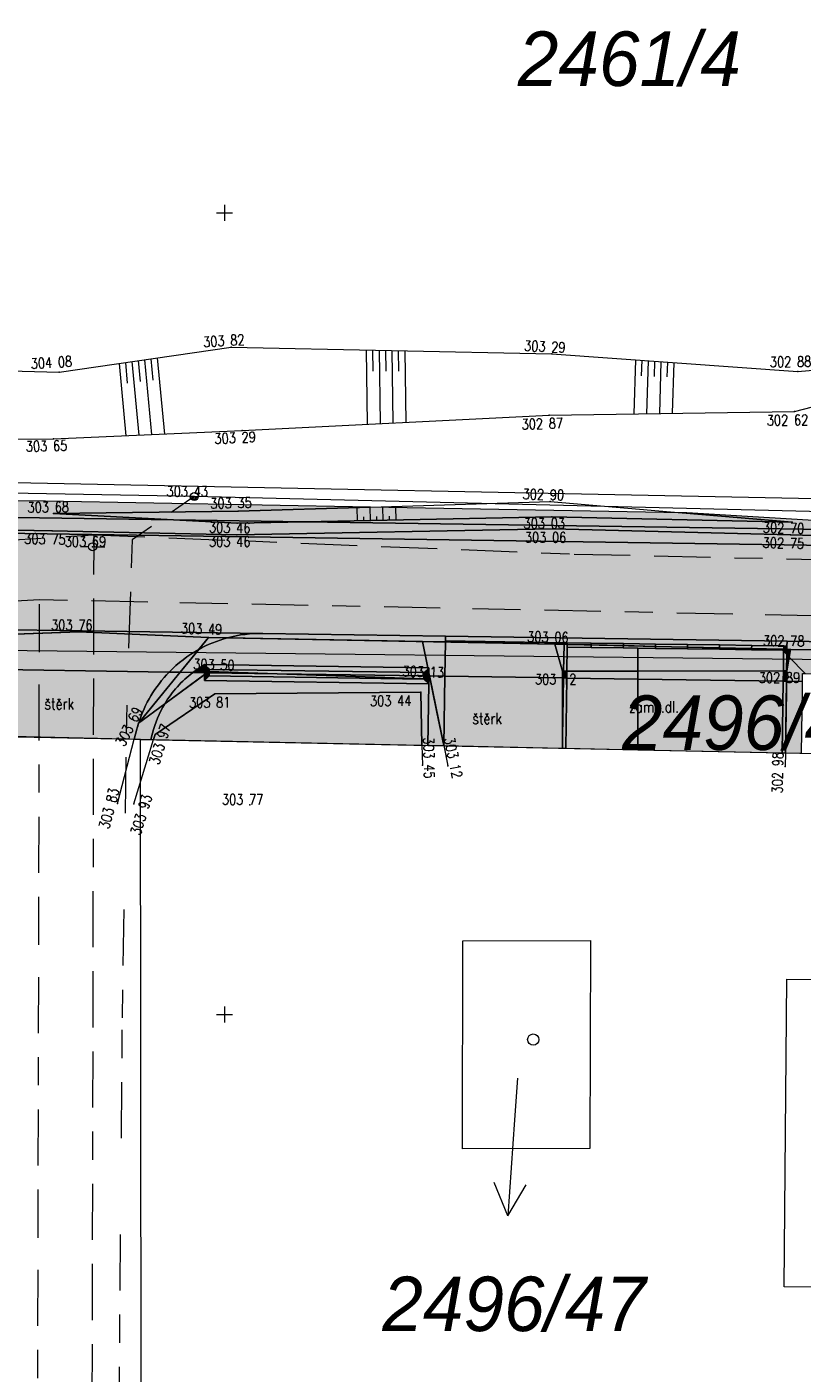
# Model space of a CAD drawing. Header units: metres. Extents: x -457078 to -456448, y -1111280 to -1111132.
# Tile 14 of 35: x -456881 to -456857, y -1111236 to -1111194. Entities that reach past the tile are written whole.
import ezdxf
from ezdxf.enums import TextEntityAlignment as Align

# ---------------------------------------------------------------- set-up
doc = ezdxf.new("R2010")
doc.units = ezdxf.units.M
doc.header["$MEASUREMENT"] = 0
for name, pattern in [('6.1622', [40, 3.5, -3, 7, -3, 3.5, 3.5, -3, 7, -3, 3.5]), ('6.2322', [40, 3.5, -3, 7, -4, 6, -3, 7, -3, 3.5]), ('6.6022', [39, 3.5, -3, 7, -6, -6, 7, -3, 3.5])]:
    doc.linetypes.add(name, pattern=pattern)
doc.layers.get('0').update_dxf_attribs({"lineweight": 13})
for name, color, linetype, lineweight in [('GEOD - VYSKY', 34, 'Continuous', 0), ('Hranice parcel', 9, 'Continuous', 13), ('IS_CEZ_NN_NADZ', 1, 'Continuous', 0), ('IS_CEZ_NN_PODZ', 1, '6.6022', 0), ('IS_SMVAK_KANAL_SPL_TRASA', 32, '6.2322', 0), ('IS_SMVAK_VODA_TRASA', 5, '6.1622', 0), ('KOMUNIKACE', 7, 'Continuous', 13), ('KOMUNIKACE_CHODNIK', 7, 'Continuous', 13), ('Parcelní čísla', 9, 'Continuous', 13), ('Pop  PČ popisy', 9, 'Continuous', 13), ('PRIP_ODHUMUSOVANI', 31, 'Continuous', 0), ('PRIP_ODSTR_DLAZBA', 51, 'Continuous', 0), ('PRIP_ODSTR_STERK_KOM', 9, 'Continuous', 0), ('PRIP_ODSTR_STERK_SJEZDY', 191, 'Continuous', 0), ('SIT', 5, 'Continuous', 13), ('SITE_ELEKTRIKA', 7, 'Continuous', 13), ('SITE_VODOVOD', 7, 'Continuous', 13), ('SKRYTE_BODY', 7, 'Continuous', 0), ('SRAFY', 7, 'Continuous', 0), ('TEREN', 7, 'Continuous', 13), ('VYPNOUT HRANY', 7, 'Continuous', 13), ('VYPNOUT POPISY', 7, 'Continuous', 13), ('VYPNOUT SRAFY', 7, 'Continuous', 0), ('Značky budov', 9, 'Continuous', 13)]:
    doc.layers.add(name, color=color, linetype=linetype, lineweight=lineweight)
doc.styles.add('ROMANS', font='romans.shx')
doc.styles.add('Style-cs_Italics', font='cs_Italics.shx')

# ---------------------------------------------------------------- blocks, each defined once
blk = doc.blocks.new('4.02')
at = {"layer": 'Značky budov', "ltscale": 0.25}
blk.add_circle((-0.0007, 0.0001), 0.0175, dxfattribs=at)
blk = doc.blocks.new('1029_1')
at = {"layer": 'Pop  PČ popisy', "ltscale": 0.25}
for p, q in [((0, 0), (-0.0209, -0.2994)), ((-0.0209, -0.2994), (-0.0639, -0.196)), ((-0.0209, -0.2994), (0.036, -0.203))]:
    blk.add_line(p, q, dxfattribs=at)
blk = doc.blocks.new('SIT')
at = {"color": 0, "linetype": 'ByBlock', "lineweight": -2}
for p, q in [((-1, 0), (1, 0)), ((0, 1), (0, -1))]:
    blk.add_line(p, q, dxfattribs=at)
blk = doc.blocks.new('SOUP_V')
at = {"color": 0, "linetype": 'ByBlock', "lineweight": -2}
for p, q in [((-0.5, 0), (-1.5, 0)), ((0.5, 0), (1.5, 0))]:
    blk.add_line(p, q, dxfattribs=at)
blk.add_circle((0, 0), 0.5, dxfattribs=at)
blk.add_point((0, 0), dxfattribs=at)
blk = doc.blocks.new('SLOUPB')
at = {"color": 0, "linetype": 'ByBlock', "lineweight": -2}
blk.add_line((-0.5, 0), (0.5, 0), dxfattribs=at)
blk.add_circle((0, 0), 0.5, dxfattribs=at)
for radius in [0.35, 0.2]:
    blk.add_arc((0, 0), radius, 180, 0, dxfattribs=at)

msp = doc.modelspace()

# ---------------------------------------------------------------- hatches: boundary and pattern name
at = {"layer": 'PRIP_ODHUMUSOVANI', "ltscale": 0.25}
for points in [[(-456842.887, -1111210.546, 0.000518), (-456840.82, -1111210.558, 0.039254), (-456839.882, -1111210.489), (-456839.304, -1111209.854, -0.069753), (-456840.817, -1111210.058, -0.002447), (-456850.586, -1111209.961), (-456850.618, -1111209.96), (-456872.492, -1111209.635), (-456874.607, -1111209.676), (-456876.595, -1111209.574), (-456910.738, -1111209.065), (-456915.857, -1111209.032), (-456918.879, -1111208.944), (-456934.714, -1111208.708), (-456929.225, -1111208.942), (-456915.864, -1111209.323), (-456908.116, -1111209.396), (-456897.764, -1111209.691), (-456890.396, -1111209.727), (-456880.375, -1111209.915), (-456874.619, -1111210.041), (-456864.773, -1111209.859), (-456857.351, -1111210.043), (-456848.836, -1111210.281)], [(-456850.618, -1111209.96), (-456872.492, -1111209.635), (-456864.796, -1111209.484), (-456857.3, -1111209.647), (-456860.733, -1111209.355), (-456860.59, -1111209.358)], [(-456874.607, -1111209.676), (-456876.595, -1111209.574), (-456872.492, -1111209.635)], [(-456874.91, -1111213.254, 0.060538), (-456875.804, -1111213.617), (-456876.385, -1111214.327), (-456875.988, -1111214.333, -0.031472), (-456875.622, -1111214.089), (-456868.663, -1111214.192), (-456868.833, -1111213.37)], [(-456850.653, -1111214.46, 0.00385), (-456835.215, -1111214.571), (-456839.854, -1111214.445), (-456849.241, -1111213.687), (-456857.352, -1111213.616), (-456857.395, -1111213.854), (-456856.897, -1111214.367)], [(-456875.622, -1111214.089, 0.031472), (-456875.988, -1111214.333), (-456875.625, -1111214.338)], [(-456875.545, -1111214.34), (-456875.625, -1111214.338), (-456875.622, -1111214.089), (-456875.474, -1111214.241), (-456875.475, -1111214.301), (-456875.491, -1111214.3)], [(-456868.781, -1111214.34), (-456875.474, -1111214.241), (-456875.622, -1111214.089), (-456868.663, -1111214.192), (-456868.657, -1111214.221)], [(-456876.863, -1111215.311, 0.07155), (-456877.25, -1111216.23), (-456877.301, -1111216.427), (-456877.213, -1111216.428), (-456877.163, -1111216.264), (-456875.303, -1111214.997), (-456868.884, -1111214.947), (-456868.847, -1111216.602), (-456868.664, -1111216.606), (-456868.636, -1111214.693), (-456875.629, -1111214.588), (-456875.626, -1111214.4)], [(-456875.988, -1111214.333, 0.094615), (-456876.863, -1111215.311), (-456875.626, -1111214.4), (-456875.625, -1111214.338)], [(-456875.629, -1111214.588), (-456875.626, -1111214.4), (-456875.545, -1111214.34), (-456875.475, -1111214.341), (-456875.477, -1111214.441)], [(-456868.636, -1111214.693), (-456875.629, -1111214.588), (-456875.477, -1111214.441), (-456868.784, -1111214.54)], [(-456875.626, -1111214.4), (-456875.625, -1111214.338), (-456875.545, -1111214.34)], [(-456875.475, -1111214.341), (-456875.545, -1111214.34), (-456875.491, -1111214.3), (-456875.475, -1111214.301)], [(-456868.784, -1111214.54), (-456875.477, -1111214.441), (-456875.475, -1111214.341), (-456873.364, -1111214.372), (-456868.783, -1111214.528)], [(-456868.782, -1111214.44), (-456873.364, -1111214.372), (-456875.475, -1111214.301), (-456875.474, -1111214.241), (-456868.781, -1111214.34)], [(-456873.364, -1111214.372), (-456875.475, -1111214.341), (-456875.475, -1111214.301)], [(-456868.783, -1111214.528), (-456873.364, -1111214.372), (-456868.782, -1111214.44)], [(-456868.636, -1111214.693), (-456868.784, -1111214.54), (-456868.783, -1111214.528), (-456868.634, -1111214.533)], [(-456868.634, -1111214.533), (-456868.783, -1111214.528), (-456868.782, -1111214.44), (-456868.632, -1111214.443)], [(-456868.632, -1111214.443), (-456868.782, -1111214.44), (-456868.781, -1111214.34), (-456868.657, -1111214.221), (-456868.631, -1111214.35)], [(-456868.164, -1111216.616), (-456868.664, -1111216.606), (-456868.636, -1111214.693), (-456868.634, -1111214.533), (-456868.593, -1111214.534), (-456868.379, -1111215.575)], [(-456868.593, -1111214.534), (-456868.634, -1111214.533), (-456868.632, -1111214.443), (-456868.612, -1111214.443)], [(-456868.612, -1111214.443), (-456868.632, -1111214.443), (-456868.631, -1111214.35)], [(-456868.847, -1111216.602), (-456877.213, -1111216.428), (-456877.163, -1111216.264), (-456875.303, -1111214.997), (-456868.884, -1111214.947)], [(-456857.016, -1111216.847), (-456857.516, -1111216.837), (-456857.478, -1111214.609), (-456856.983, -1111214.616), (-456856.986, -1111214.866)], [(-456877.679, -1111215.912, 0.012426), (-456877.734, -1111216.103), (-456877.734, -1111216.103, -0.000001), (-456877.734, -1111216.103), (-456877.734, -1111216.103), (-456877.815, -1111216.416), (-456877.62, -1111216.42), (-456877.301, -1111216.427), (-456877.25, -1111216.23, -0.07155), (-456876.863, -1111215.311)]]:
    msp.add_hatch(color=256, dxfattribs=at).paths.add_polyline_path(points)
at = {"layer": 'PRIP_ODHUMUSOVANI', "ltscale": 0.25, "extrusion": (0, 0, -1)}
for points in [[(456876.595, -1111209.574), (456880.329, -1111209.381), (456874.574, -1111209.307), (456870.446, -1111209.179), (456880.586, -1111208.995), (456887.587, -1111208.973), (456892.604, -1111208.83), (456897.838, -1111209.237), (456908.149, -1111209.082), (456910.738, -1111209.065)], [(456857.3, -1111209.647), (456860.733, -1111209.355), (456870.446, -1111209.179), (456874.574, -1111209.307), (456880.329, -1111209.381), (456876.595, -1111209.574), (456872.492, -1111209.635), (456864.796, -1111209.484)], [(456875.804, -1111213.617, 0.060538), (456874.91, -1111213.254), (456875.498, -1111213.243)], [(456856.983, -1111214.616), (456856.979, -1111214.366), (456856.897, -1111214.367), (456857.395, -1111213.854), (456857.473, -1111214.284), (456857.478, -1111214.609)], [(456876.863, -1111215.311, 0.094615), (456875.988, -1111214.333), (456876.385, -1111214.327), (456877.677, -1111215.907, -0.000328), (456877.679, -1111215.912)]]:
    msp.add_hatch(color=256, dxfattribs=at).paths.add_polyline_path(points)
at = {"layer": 'PRIP_ODSTR_DLAZBA', "ltscale": 0.25}
for points in [[(-456864.365, -1111216.695), (-456864.465, -1111216.693), (-456864.459, -1111216.34), (-456864.432, -1111214.505), (-456864.332, -1111214.507)], [(-456864.432, -1111214.505), (-456864.462, -1111214.505), (-456864.462, -1111214.293), (-456864.429, -1111214.293)], [(-456864.459, -1111216.34), (-456864.462, -1111214.505), (-456864.432, -1111214.505)], [(-456864.332, -1111214.507), (-456864.432, -1111214.505), (-456864.429, -1111214.293), (-456864.329, -1111214.293)], [(-456862.112, -1111216.741), (-456864.365, -1111216.695), (-456864.332, -1111214.507), (-456862.112, -1111214.54)], [(-456862.112, -1111214.54), (-456864.332, -1111214.507), (-456864.329, -1111214.293), (-456862.112, -1111214.29)], [(-456857.583, -1111214.607), (-456862.112, -1111214.54), (-456862.112, -1111214.29), (-456857.578, -1111214.284)], [(-456857.616, -1111216.835), (-456862.112, -1111216.741), (-456862.112, -1111214.54), (-456857.583, -1111214.607)], [(-456857.483, -1111214.609), (-456857.583, -1111214.607), (-456857.578, -1111214.284), (-456857.478, -1111214.284)], [(-456857.478, -1111214.609), (-456857.483, -1111214.609), (-456857.478, -1111214.284), (-456857.473, -1111214.284)], [(-456857.516, -1111216.837), (-456857.616, -1111216.835), (-456857.583, -1111214.607), (-456857.483, -1111214.609)], [(-456857.516, -1111216.837), (-456857.483, -1111214.609), (-456857.478, -1111214.609)]]:
    msp.add_hatch(color=256, dxfattribs=at).paths.add_polyline_path(points)
at = {"layer": 'PRIP_ODSTR_STERK_KOM', "ltscale": 0.25, "extrusion": (0, 0, -1)}
for points in [[(456842.887, -1111210.546, 0.00193), (456850.594, -1111210.461), (456935.562, -1111209.196, 0.000003), (456935.562, -1111209.196), (456947.237, -1111209.022, 0.000003), (456947.237, -1111209.022), (456954.943, -1111208.907), (456961.534, -1111208.809), (456962.704, -1111208.858), (456965.866, -1111208.745), (456966.574, -1111208.734), (456968.153, -1111208.71), (456971.207, -1111208.705), (456975.531, -1111208.622), (456979.581, -1111208.589), (456984.267, -1111208.547), (456989.939, -1111208.741), (456994.797, -1111208.74), (456994.986, -1111211.311), (456985.422, -1111211.454), (456979.561, -1111211.541), (456971.759, -1111211.657), (456961.359, -1111211.812), (456953.33, -1111211.931), (456946.166, -1111212.038), (456943.48, -1111212.078), (456941.72, -1111212.039), (456937.685, -1111212.161), (456929.461, -1111211.995), (456922.528, -1111212.241), (456915.842, -1111212.268), (456908.177, -1111212.481), (456897.701, -1111212.697), (456896.336, -1111212.78), (456889.695, -1111212.879), (456885.163, -1111212.946), (456885.085, -1111212.948), (456873.804, -1111213.115, 0.000002), (456873.804, -1111213.115), (456868.114, -1111213.2), (456857.464, -1111213.359), (456850.638, -1111213.46, -0.006468), (456824.73, -1111213.511), (456823.212, -1111213.494), (456825.032, -1111212.424), (456828.356, -1111210.477), (456830.619, -1111208.714), (456832.607, -1111206.389), (456834.673, -1111202.845), (456834.928, -1111203.276), (456834.913, -1111203.348, 0.422533), (456839.746, -1111210.467), (456840.048, -1111210.672)], [(456935.554, -1111208.696, 0.041758), (456935.969, -1111208.655), (456937.315, -1111208.597, -0.158247), (456935.562, -1111209.196), (456935.562, -1111209.196), (456935.562, -1111209.196), (456850.594, -1111210.461, -0.00193), (456842.887, -1111210.546), (456848.836, -1111210.281), (456857.351, -1111210.043), (456864.773, -1111209.859), (456874.619, -1111210.041), (456880.375, -1111209.915), (456890.396, -1111209.727), (456897.764, -1111209.691), (456908.116, -1111209.396), (456915.864, -1111209.323), (456929.225, -1111208.942), (456934.714, -1111208.708)], [(456874.91, -1111213.254, 0.069972), (456873.804, -1111213.115), (456885.085, -1111212.948, 0.131278), (456884.091, -1111213.229), (456879.543, -1111213.068), (456875.498, -1111213.243)], [(456884.091, -1111213.229, 0.167612), (456883.25, -1111214.225), (456876.727, -1111214.322, 0.072994), (456875.804, -1111213.617), (456875.498, -1111213.243), (456879.543, -1111213.068)], [(456824.73, -1111213.511, 0.006468), (456850.638, -1111213.46), (456857.464, -1111213.359), (456857.466, -1111213.509), (456857.468, -1111213.613), (456857.352, -1111213.616), (456849.241, -1111213.687), (456839.854, -1111214.445), (456835.215, -1111214.571, -0.000898), (456831.614, -1111214.563), (456822.557, -1111213.879), (456823.212, -1111213.494)], [(456877.677, -1111215.907, 0.117086), (456876.727, -1111214.322), (456883.25, -1111214.225, 0.076004), (456883.119, -1111214.815), (456883.047, -1111215.902), (456883.02, -1111216.305), (456877.815, -1111216.416), (456877.734, -1111216.103, 0.000001), (456877.734, -1111216.103), (456877.685, -1111215.917)]]:
    msp.add_hatch(color=256, dxfattribs=at).paths.add_polyline_path(points)
at = {"layer": 'PRIP_ODSTR_STERK_KOM', "ltscale": 0.25}
for points in [[(-456873.804, -1111213.115, 0.069972), (-456874.91, -1111213.254), (-456868.116, -1111213.383), (-456868.116, -1111213.35), (-456868.114, -1111213.2), (-456873.804, -1111213.115), (-456873.804, -1111213.115)], [(-456857.466, -1111213.509), (-456857.566, -1111213.507), (-456858.566, -1111213.492), (-456859.566, -1111213.477), (-456860.566, -1111213.463), (-456861.566, -1111213.448), (-456862.566, -1111213.433), (-456863.566, -1111213.418), (-456864.316, -1111213.407), (-456864.416, -1111213.405), (-456868.116, -1111213.35), (-456868.114, -1111213.2), (-456857.464, -1111213.359)], [(-456875.804, -1111213.617, 0.072994), (-456876.727, -1111214.322), (-456876.385, -1111214.327)], [(-456864.416, -1111213.455), (-456864.705, -1111213.448), (-456868.116, -1111213.383), (-456868.116, -1111213.35), (-456864.416, -1111213.405)], [(-456864.462, -1111214.293), (-456864.705, -1111213.448), (-456864.416, -1111213.455), (-456864.429, -1111214.293)], [(-456864.429, -1111214.293), (-456864.416, -1111213.455), (-456864.316, -1111213.457), (-456864.318, -1111213.542), (-456864.329, -1111214.293)], [(-456864.316, -1111213.457), (-456864.416, -1111213.455), (-456864.416, -1111213.405), (-456864.316, -1111213.407)], [(-456864.329, -1111214.293), (-456864.318, -1111213.542), (-456863.568, -1111213.553), (-456862.568, -1111213.568), (-456862.112, -1111213.575), (-456862.112, -1111214.29)], [(-456863.568, -1111213.553), (-456864.318, -1111213.542), (-456864.316, -1111213.457), (-456863.566, -1111213.474)], [(-456863.566, -1111213.474), (-456864.316, -1111213.457), (-456864.316, -1111213.407), (-456863.566, -1111213.418)], [(-456862.568, -1111213.568), (-456863.568, -1111213.553), (-456863.566, -1111213.474), (-456862.567, -1111213.497)], [(-456862.567, -1111213.497), (-456863.566, -1111213.474), (-456863.566, -1111213.418), (-456862.566, -1111213.433)], [(-456861.568, -1111213.583), (-456862.112, -1111213.575), (-456862.568, -1111213.568), (-456862.567, -1111213.497), (-456861.567, -1111213.52)], [(-456861.567, -1111213.52), (-456862.567, -1111213.497), (-456862.566, -1111213.433), (-456861.566, -1111213.448)], [(-456862.112, -1111214.29), (-456862.112, -1111213.575), (-456861.568, -1111213.583), (-456860.568, -1111213.598), (-456859.568, -1111213.612), (-456858.568, -1111213.627), (-456857.601, -1111213.642), (-456857.569, -1111213.675), (-456857.578, -1111214.284)], [(-456860.568, -1111213.598), (-456861.568, -1111213.583), (-456861.567, -1111213.52), (-456860.567, -1111213.543)], [(-456860.567, -1111213.543), (-456861.567, -1111213.52), (-456861.566, -1111213.448), (-456860.566, -1111213.463)], [(-456859.568, -1111213.612), (-456860.568, -1111213.598), (-456860.567, -1111213.543), (-456859.567, -1111213.565)], [(-456859.567, -1111213.565), (-456860.567, -1111213.543), (-456860.566, -1111213.463), (-456859.566, -1111213.477)], [(-456858.568, -1111213.627), (-456859.568, -1111213.612), (-456859.567, -1111213.565), (-456858.568, -1111213.588)], [(-456858.568, -1111213.588), (-456859.567, -1111213.565), (-456859.566, -1111213.477), (-456858.566, -1111213.492)], [(-456857.568, -1111213.611), (-456857.632, -1111213.61), (-456858.568, -1111213.588), (-456858.566, -1111213.492), (-456857.566, -1111213.507)], [(-456857.601, -1111213.642), (-456858.568, -1111213.627), (-456858.568, -1111213.588), (-456857.632, -1111213.61)], [(-456857.568, -1111213.642), (-456857.601, -1111213.642), (-456857.632, -1111213.61), (-456857.568, -1111213.611)], [(-456857.569, -1111213.675), (-456857.601, -1111213.642), (-456857.568, -1111213.642)], [(-456857.578, -1111214.284), (-456857.569, -1111213.675), (-456857.47, -1111213.776), (-456857.478, -1111214.284)], [(-456857.47, -1111213.776), (-456857.569, -1111213.675), (-456857.568, -1111213.642), (-456857.568, -1111213.611), (-456857.468, -1111213.613)], [(-456857.468, -1111213.613), (-456857.568, -1111213.611), (-456857.566, -1111213.507), (-456857.466, -1111213.509)], [(-456857.395, -1111213.854), (-456857.47, -1111213.776), (-456857.468, -1111213.613), (-456857.352, -1111213.616)], [(-456857.478, -1111214.284), (-456857.47, -1111213.776), (-456857.395, -1111213.854), (-456857.473, -1111214.284)], [(-456876.727, -1111214.322, 0.117086), (-456877.677, -1111215.907), (-456876.385, -1111214.327)]]:
    msp.add_hatch(color=256, dxfattribs=at).paths.add_polyline_path(points)
at = {"layer": 'PRIP_ODSTR_STERK_SJEZDY', "ltscale": 0.25}
for points in [[(-456868.132, -1111214.45), (-456868.612, -1111214.443), (-456868.631, -1111214.35), (-456868.628, -1111214.193), (-456868.663, -1111214.192), (-456868.833, -1111213.37), (-456868.116, -1111213.383)], [(-456864.462, -1111214.505), (-456868.132, -1111214.45), (-456868.116, -1111213.383), (-456864.705, -1111213.448), (-456864.462, -1111214.293)], [(-456868.657, -1111214.221), (-456868.663, -1111214.192), (-456868.628, -1111214.193)], [(-456868.631, -1111214.35), (-456868.657, -1111214.221), (-456868.628, -1111214.193)], [(-456868.164, -1111216.616), (-456868.379, -1111215.575), (-456868.593, -1111214.534), (-456868.612, -1111214.443), (-456868.132, -1111214.45)], [(-456864.465, -1111216.693), (-456868.164, -1111216.616), (-456868.132, -1111214.45), (-456864.462, -1111214.505), (-456864.459, -1111216.34)]]:
    msp.add_hatch(color=256, dxfattribs=at).paths.add_polyline_path(points)

# ---------------------------------------------------------------- linework, layer by layer
at = {"layer": 'Hranice parcel', "ltscale": 0.25}
for p, q in [((-456888.24, -1111208.28), (-456838.24, -1111209.28)), ((-457075.5, -1111211.468), (-456837.84, -1111214.13)), ((-456877.62, -1111216.42), (-456885.12, -1111216.26)), ((-456877.58, -1111252.87), (-456877.62, -1111216.42)), ((-456877.62, -1111216.42), (-456837.58, -1111217.25))]:
    msp.add_line(p, q, dxfattribs=at)
at = {"layer": 'Hranice parcel', "ltscale": 0.25, "flags": 128}
for points in [[(-456867.57, -1111222.7), (-456863.59, -1111222.69), (-456863.61, -1111229.17), (-456867.58, -1111229.19), (-456867.57, -1111222.7)], [(-456857.47, -1111223.9), (-456845.09, -1111223.97), (-456845.18, -1111233.62), (-456857.55, -1111233.49), (-456857.47, -1111223.9)]]:
    msp.add_lwpolyline(points, dxfattribs=at)
at = {"layer": 'IS_CEZ_NN_NADZ', "ltscale": 0.25}
for points in [[(-456875.943, -1111208.85), (-456911.625, -1111208.204)], [(-456840.988, -1111209.702), (-456875.943, -1111208.85)]]:
    msp.add_lwpolyline(points, dxfattribs=at)
at = {"layer": 'IS_CEZ_NN_PODZ', "ltscale": 0.25}
msp.add_lwpolyline([(-456875.943, -1111208.85), (-456877.88, -1111210.2), (-456878.05, -1111215.35), (-456878.2, -1111225.48), (-456878.34, -1111243.24), (-456878.38, -1111253.04)], dxfattribs=at)
at = {"layer": 'IS_SMVAK_KANAL_SPL_TRASA', "ltscale": 0.25}
for p, q in [((-456886.52, -1111212.37), (-456880.77, -1111212.06)), ((-456880.86, -1111254.58), (-456880.77, -1111212.06)), ((-456880.77, -1111212.06), (-456836.82, -1111212.97))]:
    msp.add_line(p, q, dxfattribs=at)
at = {"layer": 'IS_SMVAK_VODA_TRASA', "ltscale": 0.25}
for p, q in [((-456879.08, -1111210.05), (-456879.08, -1111210.4)), ((-456879.08, -1111210.4), (-456879.175, -1111257.972))]:
    msp.add_line(p, q, dxfattribs=at)
for points in [[(-456879.08, -1111210.05), (-456882.868, -1111210.293), (-456894.54, -1111210.08), (-456925.04, -1111209.51), (-456949.83, -1111209.08), (-456950.664, -1111209.056)], [(-456804.61, -1111210.53), (-456810.003, -1111210.81), (-456830.86, -1111211.4), (-456864.25, -1111210.65), (-456879.08, -1111210.05)]]:
    msp.add_lwpolyline(points, dxfattribs=at)
at = {"layer": 'KOMUNIKACE', "ltscale": 0.25}
for p, q in [((-456878.338, -1111218.415), (-456877.815, -1111216.416)), ((-456868.164, -1111216.616), (-456868.034, -1111217.25))]:
    msp.add_line(p, q, dxfattribs=at)
at = {"layer": 'KOMUNIKACE_CHODNIK', "ltscale": 0.25}
msp.add_line((-456857.516, -1111216.837), (-456857.523, -1111217.264), dxfattribs=at)
at = {"layer": 'Pop  PČ popisy', "ltscale": 0.25}
msp.add_line((-456865.87, -1111226.98), (-456865.96, -1111228.28), dxfattribs=at)
at = {"layer": 'PRIP_ODHUMUSOVANI', "ltscale": 0.25, "flags": 128}
for points in [[(-456842.887, -1111210.546, 0.000518), (-456840.82, -1111210.558, 0.039254), (-456839.882, -1111210.489), (-456839.304, -1111209.854, -0.069753), (-456840.817, -1111210.058, -0.002447), (-456850.586, -1111209.961), (-456850.618, -1111209.96), (-456872.492, -1111209.635), (-456874.607, -1111209.676), (-456876.595, -1111209.574), (-456910.738, -1111209.065), (-456915.857, -1111209.032), (-456918.879, -1111208.944), (-456934.714, -1111208.708), (-456929.225, -1111208.942), (-456915.864, -1111209.323), (-456908.116, -1111209.396), (-456897.764, -1111209.691), (-456890.396, -1111209.727), (-456880.375, -1111209.915), (-456874.619, -1111210.041), (-456864.773, -1111209.859), (-456857.351, -1111210.043), (-456848.836, -1111210.281)], [(-456874.91, -1111213.254, 0.060538), (-456875.804, -1111213.617), (-456876.385, -1111214.327), (-456875.988, -1111214.333, -0.031472), (-456875.622, -1111214.089), (-456868.663, -1111214.192), (-456868.833, -1111213.37)], [(-456875.804, -1111213.617, -0.060538), (-456874.91, -1111213.254), (-456875.498, -1111213.243)], [(-456850.653, -1111214.46, 0.00385), (-456835.215, -1111214.571), (-456839.854, -1111214.445), (-456849.241, -1111213.687), (-456857.352, -1111213.616), (-456857.395, -1111213.854), (-456856.897, -1111214.367)], [(-456875.622, -1111214.089, 0.031472), (-456875.988, -1111214.333), (-456875.625, -1111214.338)], [(-456876.863, -1111215.311, -0.094615), (-456875.988, -1111214.333), (-456876.385, -1111214.327), (-456877.677, -1111215.907, 0.000328), (-456877.679, -1111215.912)], [(-456876.863, -1111215.311, 0.07155), (-456877.25, -1111216.23), (-456877.301, -1111216.427), (-456877.213, -1111216.428), (-456877.163, -1111216.264), (-456875.303, -1111214.997), (-456868.884, -1111214.947), (-456868.847, -1111216.602), (-456868.664, -1111216.606), (-456868.636, -1111214.693), (-456875.629, -1111214.588), (-456875.626, -1111214.4)], [(-456875.988, -1111214.333, 0.094615), (-456876.863, -1111215.311), (-456875.626, -1111214.4), (-456875.625, -1111214.338)], [(-456877.679, -1111215.912, 0.012426), (-456877.734, -1111216.103), (-456877.734, -1111216.103, -0.000001), (-456877.734, -1111216.103), (-456877.734, -1111216.103), (-456877.815, -1111216.416), (-456877.62, -1111216.42), (-456877.301, -1111216.427), (-456877.25, -1111216.23, -0.07155), (-456876.863, -1111215.311)]]:
    msp.add_lwpolyline(points, format="xyb", close=True, dxfattribs=at)
for points in [[(-456880.586, -1111208.995), (-456887.587, -1111208.973), (-456892.604, -1111208.83), (-456897.838, -1111209.237), (-456908.149, -1111209.082), (-456910.738, -1111209.065), (-456876.595, -1111209.574), (-456880.329, -1111209.381), (-456874.574, -1111209.307), (-456870.446, -1111209.179)], [(-456870.446, -1111209.179), (-456874.574, -1111209.307), (-456880.329, -1111209.381), (-456876.595, -1111209.574), (-456872.492, -1111209.635), (-456864.796, -1111209.484), (-456857.3, -1111209.647), (-456860.733, -1111209.355)], [(-456857.3, -1111209.647), (-456864.796, -1111209.484), (-456872.492, -1111209.635), (-456850.618, -1111209.96), (-456860.59, -1111209.358), (-456860.733, -1111209.355)], [(-456874.607, -1111209.676), (-456872.492, -1111209.635), (-456876.595, -1111209.574)], [(-456875.491, -1111214.3), (-456875.475, -1111214.301), (-456875.474, -1111214.241), (-456875.622, -1111214.089), (-456875.625, -1111214.338), (-456875.545, -1111214.34)], [(-456868.663, -1111214.192), (-456875.622, -1111214.089), (-456875.474, -1111214.241), (-456868.781, -1111214.34), (-456868.657, -1111214.221)], [(-456856.983, -1111214.616), (-456856.979, -1111214.366), (-456856.897, -1111214.367), (-456857.395, -1111213.854), (-456857.473, -1111214.284), (-456857.478, -1111214.609)], [(-456875.626, -1111214.4), (-456875.629, -1111214.588), (-456875.477, -1111214.441), (-456875.475, -1111214.341), (-456875.545, -1111214.34)], [(-456868.784, -1111214.54), (-456875.477, -1111214.441), (-456875.629, -1111214.588), (-456868.636, -1111214.693)], [(-456875.626, -1111214.4), (-456875.545, -1111214.34), (-456875.625, -1111214.338)], [(-456875.491, -1111214.3), (-456875.545, -1111214.34), (-456875.475, -1111214.341), (-456875.475, -1111214.301)], [(-456873.364, -1111214.372), (-456875.475, -1111214.341), (-456875.477, -1111214.441), (-456868.784, -1111214.54), (-456868.783, -1111214.528)], [(-456873.364, -1111214.372), (-456868.782, -1111214.44), (-456868.781, -1111214.34), (-456875.474, -1111214.241), (-456875.475, -1111214.301)], [(-456875.475, -1111214.341), (-456873.364, -1111214.372), (-456875.475, -1111214.301)], [(-456868.783, -1111214.528), (-456868.782, -1111214.44), (-456873.364, -1111214.372)], [(-456868.783, -1111214.528), (-456868.784, -1111214.54), (-456868.636, -1111214.693), (-456868.634, -1111214.533)], [(-456868.782, -1111214.44), (-456868.783, -1111214.528), (-456868.634, -1111214.533), (-456868.632, -1111214.443)], [(-456868.631, -1111214.35), (-456868.657, -1111214.221), (-456868.781, -1111214.34), (-456868.782, -1111214.44), (-456868.632, -1111214.443)], [(-456868.636, -1111214.693), (-456868.664, -1111216.606), (-456868.164, -1111216.616), (-456868.379, -1111215.575), (-456868.593, -1111214.534), (-456868.634, -1111214.533)], [(-456868.632, -1111214.443), (-456868.634, -1111214.533), (-456868.593, -1111214.534), (-456868.612, -1111214.443)], [(-456868.612, -1111214.443), (-456868.631, -1111214.35), (-456868.632, -1111214.443)], [(-456868.847, -1111216.602), (-456868.884, -1111214.947), (-456875.303, -1111214.997), (-456877.163, -1111216.264), (-456877.213, -1111216.428)], [(-456856.983, -1111214.616), (-456857.478, -1111214.609), (-456857.516, -1111216.837), (-456857.016, -1111216.847), (-456856.986, -1111214.866)]]:
    msp.add_lwpolyline(points, close=True, dxfattribs=at)
at = {"layer": 'PRIP_ODSTR_DLAZBA', "ltscale": 0.25, "flags": 128}
for points in [[(-456864.432, -1111214.505), (-456864.459, -1111216.34), (-456864.465, -1111216.693), (-456864.365, -1111216.695), (-456864.332, -1111214.507)], [(-456864.462, -1111214.293), (-456864.462, -1111214.505), (-456864.432, -1111214.505), (-456864.429, -1111214.293)], [(-456864.462, -1111214.505), (-456864.459, -1111216.34), (-456864.432, -1111214.505)], [(-456864.429, -1111214.293), (-456864.432, -1111214.505), (-456864.332, -1111214.507), (-456864.329, -1111214.293)], [(-456864.332, -1111214.507), (-456864.365, -1111216.695), (-456862.112, -1111216.741), (-456862.112, -1111214.54)], [(-456864.329, -1111214.293), (-456864.332, -1111214.507), (-456862.112, -1111214.54), (-456862.112, -1111214.29)], [(-456862.112, -1111214.29), (-456862.112, -1111214.54), (-456857.583, -1111214.607), (-456857.578, -1111214.284)], [(-456862.112, -1111216.741), (-456857.616, -1111216.835), (-456857.583, -1111214.607), (-456862.112, -1111214.54)], [(-456857.483, -1111214.609), (-456857.478, -1111214.284), (-456857.578, -1111214.284), (-456857.583, -1111214.607)], [(-456857.473, -1111214.284), (-456857.478, -1111214.284), (-456857.483, -1111214.609), (-456857.478, -1111214.609)], [(-456857.583, -1111214.607), (-456857.616, -1111216.835), (-456857.516, -1111216.837), (-456857.483, -1111214.609)], [(-456857.483, -1111214.609), (-456857.516, -1111216.837), (-456857.478, -1111214.609)]]:
    msp.add_lwpolyline(points, close=True, dxfattribs=at)
at = {"layer": 'PRIP_ODSTR_STERK_KOM', "ltscale": 0.25, "flags": 128}
msp.add_lwpolyline([(-456885.085, -1111212.948), (-456873.804, -1111213.115, -0.000002), (-456873.804, -1111213.115), (-456868.114, -1111213.2), (-456857.464, -1111213.359), (-456850.638, -1111213.46, 0.006468), (-456824.73, -1111213.511), (-456823.212, -1111213.494), (-456825.032, -1111212.424), (-456828.356, -1111210.477), (-456830.619, -1111208.714), (-456832.607, -1111206.389), (-456834.673, -1111202.845), (-456834.928, -1111203.276), (-456834.913, -1111203.348, -0.422533), (-456839.746, -1111210.467), (-456840.048, -1111210.672), (-456842.887, -1111210.546, -0.00193), (-456850.594, -1111210.461), (-456935.562, -1111209.196, -0.000003)], format="xyb", dxfattribs=at)
for points in [[(-456935.554, -1111208.696, -0.041758), (-456935.969, -1111208.655), (-456937.315, -1111208.597, 0.158247), (-456935.562, -1111209.196), (-456935.562, -1111209.196), (-456935.562, -1111209.196), (-456850.594, -1111210.461, 0.00193), (-456842.887, -1111210.546), (-456848.836, -1111210.281), (-456857.351, -1111210.043), (-456864.773, -1111209.859), (-456874.619, -1111210.041), (-456880.375, -1111209.915), (-456890.396, -1111209.727), (-456897.764, -1111209.691), (-456908.116, -1111209.396), (-456915.864, -1111209.323), (-456929.225, -1111208.942), (-456934.714, -1111208.708)], [(-456874.91, -1111213.254, -0.069972), (-456873.804, -1111213.115), (-456885.085, -1111212.948, -0.131278), (-456884.091, -1111213.229), (-456879.543, -1111213.068), (-456875.498, -1111213.243)], [(-456884.091, -1111213.229, -0.167612), (-456883.25, -1111214.225), (-456876.727, -1111214.322, -0.072994), (-456875.804, -1111213.617), (-456875.498, -1111213.243), (-456879.543, -1111213.068)], [(-456873.804, -1111213.115, 0.069972), (-456874.91, -1111213.254), (-456868.116, -1111213.383), (-456868.116, -1111213.35), (-456868.114, -1111213.2), (-456873.804, -1111213.115), (-456873.804, -1111213.115)], [(-456875.804, -1111213.617, 0.072994), (-456876.727, -1111214.322), (-456876.385, -1111214.327)], [(-456824.73, -1111213.511, -0.006468), (-456850.638, -1111213.46), (-456857.464, -1111213.359), (-456857.466, -1111213.509), (-456857.468, -1111213.613), (-456857.352, -1111213.616), (-456849.241, -1111213.687), (-456839.854, -1111214.445), (-456835.215, -1111214.571, 0.000898), (-456831.614, -1111214.563), (-456822.557, -1111213.879), (-456823.212, -1111213.494)], [(-456877.677, -1111215.907, -0.117086), (-456876.727, -1111214.322), (-456883.25, -1111214.225, -0.076004), (-456883.119, -1111214.815), (-456883.047, -1111215.902), (-456883.02, -1111216.305), (-456877.815, -1111216.416), (-456877.734, -1111216.103, -0.000001), (-456877.734, -1111216.103), (-456877.685, -1111215.917)], [(-456876.727, -1111214.322, 0.117086), (-456877.677, -1111215.907), (-456876.385, -1111214.327)]]:
    msp.add_lwpolyline(points, format="xyb", close=True, dxfattribs=at)
for points in [[(-456857.466, -1111213.509), (-456857.464, -1111213.359), (-456868.114, -1111213.2), (-456868.116, -1111213.35), (-456864.416, -1111213.405), (-456864.316, -1111213.407), (-456863.566, -1111213.418), (-456862.566, -1111213.433), (-456861.566, -1111213.448), (-456860.566, -1111213.463), (-456859.566, -1111213.477), (-456858.566, -1111213.492), (-456857.566, -1111213.507)], [(-456864.705, -1111213.448), (-456864.416, -1111213.455), (-456864.416, -1111213.405), (-456868.116, -1111213.35), (-456868.116, -1111213.383)], [(-456864.416, -1111213.455), (-456864.705, -1111213.448), (-456864.462, -1111214.293), (-456864.429, -1111214.293)], [(-456864.329, -1111214.293), (-456864.318, -1111213.542), (-456864.316, -1111213.457), (-456864.416, -1111213.455), (-456864.429, -1111214.293)], [(-456864.316, -1111213.457), (-456864.316, -1111213.407), (-456864.416, -1111213.405), (-456864.416, -1111213.455)], [(-456862.112, -1111214.29), (-456862.112, -1111213.575), (-456862.568, -1111213.568), (-456863.568, -1111213.553), (-456864.318, -1111213.542), (-456864.329, -1111214.293)], [(-456864.318, -1111213.542), (-456863.568, -1111213.553), (-456863.566, -1111213.474), (-456864.316, -1111213.457)], [(-456863.566, -1111213.474), (-456863.566, -1111213.418), (-456864.316, -1111213.407), (-456864.316, -1111213.457)], [(-456863.568, -1111213.553), (-456862.568, -1111213.568), (-456862.567, -1111213.497), (-456863.566, -1111213.474)], [(-456862.567, -1111213.497), (-456862.566, -1111213.433), (-456863.566, -1111213.418), (-456863.566, -1111213.474)], [(-456862.567, -1111213.497), (-456862.568, -1111213.568), (-456862.112, -1111213.575), (-456861.568, -1111213.583), (-456861.567, -1111213.52)], [(-456861.567, -1111213.52), (-456861.566, -1111213.448), (-456862.566, -1111213.433), (-456862.567, -1111213.497)], [(-456857.578, -1111214.284), (-456857.569, -1111213.675), (-456857.601, -1111213.642), (-456858.568, -1111213.627), (-456859.568, -1111213.612), (-456860.568, -1111213.598), (-456861.568, -1111213.583), (-456862.112, -1111213.575), (-456862.112, -1111214.29)], [(-456861.567, -1111213.52), (-456861.568, -1111213.583), (-456860.568, -1111213.598), (-456860.567, -1111213.543)], [(-456860.567, -1111213.543), (-456860.566, -1111213.463), (-456861.566, -1111213.448), (-456861.567, -1111213.52)], [(-456860.567, -1111213.543), (-456860.568, -1111213.598), (-456859.568, -1111213.612), (-456859.567, -1111213.565)], [(-456859.567, -1111213.565), (-456859.566, -1111213.477), (-456860.566, -1111213.463), (-456860.567, -1111213.543)], [(-456859.567, -1111213.565), (-456859.568, -1111213.612), (-456858.568, -1111213.627), (-456858.568, -1111213.588)], [(-456858.568, -1111213.588), (-456858.566, -1111213.492), (-456859.566, -1111213.477), (-456859.567, -1111213.565)], [(-456857.568, -1111213.611), (-456857.566, -1111213.507), (-456858.566, -1111213.492), (-456858.568, -1111213.588), (-456857.632, -1111213.61)], [(-456858.568, -1111213.627), (-456857.601, -1111213.642), (-456857.632, -1111213.61), (-456858.568, -1111213.588)], [(-456857.632, -1111213.61), (-456857.601, -1111213.642), (-456857.568, -1111213.642), (-456857.568, -1111213.611)], [(-456857.601, -1111213.642), (-456857.569, -1111213.675), (-456857.568, -1111213.642)], [(-456857.478, -1111214.284), (-456857.47, -1111213.776), (-456857.569, -1111213.675), (-456857.578, -1111214.284)], [(-456857.568, -1111213.611), (-456857.568, -1111213.642), (-456857.569, -1111213.675), (-456857.47, -1111213.776), (-456857.468, -1111213.613)], [(-456857.468, -1111213.613), (-456857.466, -1111213.509), (-456857.566, -1111213.507), (-456857.568, -1111213.611)], [(-456857.352, -1111213.616), (-456857.468, -1111213.613), (-456857.47, -1111213.776), (-456857.395, -1111213.854)], [(-456857.473, -1111214.284), (-456857.395, -1111213.854), (-456857.47, -1111213.776), (-456857.478, -1111214.284)]]:
    msp.add_lwpolyline(points, close=True, dxfattribs=at)
at = {"layer": 'PRIP_ODSTR_STERK_SJEZDY', "ltscale": 0.25}
msp.add_line((-456868.379, -1111215.575), (-456868.833, -1111213.37), dxfattribs=at)
at = {"layer": 'PRIP_ODSTR_STERK_SJEZDY', "ltscale": 0.25, "flags": 128}
for points in [[(-456868.628, -1111214.193), (-456868.631, -1111214.35), (-456868.612, -1111214.443), (-456868.132, -1111214.45), (-456868.116, -1111213.383), (-456868.833, -1111213.37), (-456868.663, -1111214.192)], [(-456864.462, -1111214.293), (-456864.705, -1111213.448), (-456868.116, -1111213.383), (-456868.132, -1111214.45), (-456864.462, -1111214.505)], [(-456868.628, -1111214.193), (-456868.663, -1111214.192), (-456868.657, -1111214.221)], [(-456868.631, -1111214.35), (-456868.628, -1111214.193), (-456868.657, -1111214.221)], [(-456868.164, -1111216.616), (-456868.132, -1111214.45), (-456868.612, -1111214.443), (-456868.593, -1111214.534), (-456868.379, -1111215.575)], [(-456868.132, -1111214.45), (-456868.164, -1111216.616), (-456864.465, -1111216.693), (-456864.459, -1111216.34), (-456864.462, -1111214.505)]]:
    msp.add_lwpolyline(points, close=True, dxfattribs=at)
at = {"layer": 'SKRYTE_BODY', "ltscale": 0.25}
for p in [(-456874.791, -1111204.191), (-456864.798, -1111204.398), (-456880.161, -1111204.968), (-456857.13, -1111204.956), (-456864.883, -1111206.309), (-456857.229, -1111206.2), (-456857.229, -1111206.2), (-456874.455, -1111206.795), (-456880.337, -1111207.054), (-456875.943, -1111208.85), (-456864.846, -1111209.005), (-456864.846, -1111209.005), (-456880.329, -1111209.381), (-456880.329, -1111209.381), (-456874.574, -1111209.307), (-456874.574, -1111209.307), (-456864.796, -1111209.484), (-456880.375, -1111209.915), (-456874.607, -1111209.676), (-456864.773, -1111209.859), (-456857.3, -1111209.647), (-456857.3, -1111209.647), (-456874.619, -1111210.041), (-456857.351, -1111210.043), (-456879.543, -1111213.068), (-456875.498, -1111213.243), (-456875.498, -1111213.243), (-456864.705, -1111213.448), (-456864.705, -1111213.448), (-456857.352, -1111213.616), (-456857.352, -1111213.616), (-456875.491, -1111214.3), (-456875.491, -1111214.3), (-456868.593, -1111214.534), (-456868.593, -1111214.534), (-456864.462, -1111214.293), (-456864.462, -1111214.293), (-456857.473, -1111214.284), (-456857.473, -1111214.284), (-456868.884, -1111214.947), (-456875.303, -1111214.997), (-456877.685, -1111215.917), (-456877.685, -1111215.917), (-456877.163, -1111216.264), (-456868.833, -1111217.223), (-456868.034, -1111217.25), (-456857.523, -1111217.264), (-456878.338, -1111218.415), (-456877.823, -1111218.426)]:
    msp.add_point(p, dxfattribs=at)
at = {"layer": 'SRAFY', "ltscale": 0.25}
for p, q in [((-456870.583, -1111204.278), (-456870.549, -1111206.597)), ((-456870.383, -1111204.282), (-456870.373, -1111204.945)), ((-456870.183, -1111204.286), (-456870.149, -1111206.576)), ((-456869.983, -1111204.291), (-456869.973, -1111204.945)), ((-456869.783, -1111204.295), (-456869.749, -1111206.556)), ((-456869.583, -1111204.299), (-456869.573, -1111204.945)), ((-456869.383, -1111204.303), (-456869.349, -1111206.536)), ((-456878.29, -1111204.697), (-456878.077, -1111206.954)), ((-456878.091, -1111204.669), (-456878.031, -1111205.313)), ((-456877.893, -1111204.64), (-456877.677, -1111206.937)), ((-456877.695, -1111204.611), (-456877.633, -1111205.267)), ((-456877.497, -1111204.583), (-456877.277, -1111206.919)), ((-456877.299, -1111204.554), (-456877.236, -1111205.221)), ((-456877.101, -1111204.525), (-456876.877, -1111206.902)), ((-456862.192, -1111204.588), (-456862.242, -1111206.271)), ((-456861.993, -1111204.602), (-456862.007, -1111205.083)), ((-456861.793, -1111204.617), (-456861.841, -1111206.266)), ((-456861.593, -1111204.631), (-456861.607, -1111205.102)), ((-456861.394, -1111204.646), (-456861.441, -1111206.26)), ((-456861.194, -1111204.66), (-456861.208, -1111205.121)), ((-456860.994, -1111204.675), (-456861.041, -1111206.254)), ((-456870.064, -1111209.186), (-456870.065, -1111209.167)), ((-456869.664, -1111209.193), (-456869.665, -1111209.155))]:
    msp.add_line(p, q, dxfattribs=at)
at = {"layer": 'TEREN', "ltscale": 0.25}
for p, q in [((-456880.161, -1111204.968), (-456874.791, -1111204.191)), ((-456874.791, -1111204.191), (-456864.798, -1111204.398)), ((-456864.798, -1111204.398), (-456857.13, -1111204.956)), ((-456857.229, -1111206.2), (-456849.683, -1111204.235)), ((-456857.13, -1111204.956), (-456849.683, -1111204.235)), ((-456890.57, -1111204.709), (-456880.161, -1111204.968)), ((-456874.455, -1111206.795), (-456864.883, -1111206.309)), ((-456864.883, -1111206.309), (-456857.229, -1111206.2)), ((-456880.337, -1111207.054), (-456874.455, -1111206.795)), ((-456890.689, -1111207.115), (-456880.337, -1111207.054)), ((-456870.446, -1111209.179), (-456864.846, -1111209.005)), ((-456864.846, -1111209.005), (-456860.733, -1111209.355)), ((-456877.823, -1111218.426), (-456877.213, -1111216.428)), ((-456868.847, -1111216.602), (-456868.833, -1111217.223))]:
    msp.add_line(p, q, dxfattribs=at)
msp.add_point((-456874.216, -1111218.458), dxfattribs=at)
at = {"layer": 'VYPNOUT HRANY', "ltscale": 0.25}
for p, q in [((-456880.329, -1111209.381), (-456874.574, -1111209.307)), ((-456880.329, -1111209.381), (-456874.607, -1111209.676)), ((-456874.607, -1111209.676), (-456864.796, -1111209.484)), ((-456874.574, -1111209.307), (-456870.446, -1111209.179)), ((-456864.796, -1111209.484), (-456857.3, -1111209.647)), ((-456860.733, -1111209.355), (-456857.3, -1111209.647)), ((-456890.396, -1111209.727), (-456880.375, -1111209.915)), ((-456880.375, -1111209.915), (-456874.619, -1111210.041)), ((-456874.619, -1111210.041), (-456864.773, -1111209.859)), ((-456864.773, -1111209.859), (-456857.351, -1111210.043)), ((-456857.351, -1111210.043), (-456848.836, -1111210.281)), ((-456884.917, -1111213.258), (-456879.543, -1111213.068)), ((-456879.543, -1111213.068), (-456875.498, -1111213.243)), ((-456877.685, -1111215.917), (-456875.498, -1111213.243)), ((-456875.498, -1111213.243), (-456864.705, -1111213.448)), ((-456864.705, -1111213.448), (-456857.352, -1111213.616)), ((-456864.705, -1111213.448), (-456864.462, -1111214.293)), ((-456857.473, -1111214.284), (-456857.352, -1111213.616)), ((-456857.352, -1111213.616), (-456849.241, -1111213.687)), ((-456877.685, -1111215.917), (-456875.491, -1111214.3)), ((-456875.491, -1111214.3), (-456868.593, -1111214.534)), ((-456868.593, -1111214.534), (-456868.164, -1111216.616)), ((-456864.462, -1111214.293), (-456857.473, -1111214.284)), ((-456864.462, -1111214.293), (-456864.459, -1111216.34)), ((-456857.473, -1111214.284), (-456857.516, -1111216.837)), ((-456875.303, -1111214.997), (-456868.884, -1111214.947)), ((-456868.884, -1111214.947), (-456868.847, -1111216.602)), ((-456877.163, -1111216.264), (-456875.303, -1111214.997)), ((-456877.815, -1111216.416), (-456877.685, -1111215.917)), ((-456877.213, -1111216.428), (-456877.163, -1111216.264))]:
    msp.add_line(p, q, dxfattribs=at)
at = {"layer": 'VYPNOUT SRAFY', "ltscale": 0.25}
for p, q in [((-456870.854, -1111209.603), (-456870.865, -1111209.192)), ((-456870.654, -1111209.599), (-456870.657, -1111209.48)), ((-456870.454, -1111209.595), (-456870.465, -1111209.179)), ((-456870.254, -1111209.591), (-456870.257, -1111209.471)), ((-456870.054, -1111209.587), (-456870.064, -1111209.186)), ((-456869.854, -1111209.583), (-456869.857, -1111209.462)), ((-456869.654, -1111209.579), (-456869.664, -1111209.193))]:
    msp.add_line(p, q, dxfattribs=at)

# ---------------------------------------------------------------- block references
at = {"layer": 'Pop  PČ popisy', "ltscale": 0.25, "xscale": 10, "yscale": 10, "zscale": 10}
msp.add_blockref('1029_1', (-456865.96, -1111228.28), dxfattribs=at)
at = {"layer": 'SIT', "ltscale": 0.25, "xscale": 0.25, "yscale": 0.25, "zscale": 0.25}
for p in [(-456875, -1111200), (-456875, -1111225)]:
    msp.add_blockref('SIT', p, dxfattribs=at)
at = {"layer": 'SITE_ELEKTRIKA', "ltscale": 0.25, "xscale": 0.25, "yscale": 0.25, "zscale": 0.25}
msp.add_blockref('SLOUPB', (-456875.943, -1111208.85), dxfattribs=at)
at = {"layer": 'SITE_VODOVOD', "ltscale": 0.25, "xscale": 0.25, "yscale": 0.25, "zscale": 0.25}
msp.add_blockref('SOUP_V', (-456879.112, -1111210.415), dxfattribs=at)
at = {"layer": 'Značky budov', "ltscale": 0.25, "xscale": 10, "yscale": 10, "zscale": 10}
msp.add_blockref('4.02', (-456865.37, -1111225.78), dxfattribs=at)

# ---------------------------------------------------------------- texts
at = {"layer": 'GEOD - VYSKY', "style": 'ROMANS', "width": 0.8}
for s, rotation, p in [('303 82 ', 3.5232, (-456874.924, -1111204.149)), ('303 29 ', 357.3256, (-456864.932, -1111204.342)), ('304 08 ', 3.4039, (-456880.3, -1111204.826)), ('302 88 ', 0.684, (-456857.262, -1111204.808)), ('302 87 ', 1.8612, (-456864.999, -1111206.738)), ('302 62 ', 0.8159, (-456857.358, -1111206.628)), ('303 29 ', 2.7139, (-456874.573, -1111207.176)), ('303 65 ', 1.4294, (-456880.458, -1111207.432)), ('302 90 ', 358.4576, (-456864.975, -1111208.952)), ('303 68 ', 0.7367, (-456880.407, -1111209.341)), ('303 35 ', 1.2574, (-456874.706, -1111209.21)), ('303 46 ', 359.0849, (-456874.752, -1111209.986)), ('303 03 ', 359.9377, (-456864.943, -1111209.848)), ('302 70 ', 358.7543, (-456857.484, -1111209.993)), ('303 75 ', 358.8356, (-456880.514, -1111210.337)), ('303 46 ', 359.9025, (-456874.75, -1111210.416)), ('303 06 ', 359.8194, (-456864.904, -1111210.284)), ('302 75 ', 358.4894, (-456857.492, -1111210.464)), ('303 76 ', 359.7738, (-456879.673, -1111213.017)), ('303 49 ', 358.2173, (-456875.631, -1111213.139)), ('303 06 ', 358.8015, (-456864.834, -1111213.395)), ('302 78 ', 359.0948, (-456857.48, -1111213.514)), ('303 50 ', 358.0571, (-456875.248, -1111214.256)), ('303 13 ', 358.0571, (-456868.721, -1111214.48)), ('303 12 ', 0.0738, (-456864.587, -1111214.707)), ('302 89 ', 0.0738, (-456857.609, -1111214.659)), ('303 81 ', 0.4463, (-456875.371, -1111215.43)), ('303 44 ', 0.4463, (-456869.729, -1111215.38)), ('303 69 ', 63.0356, (-456877.791, -1111216.016)), ('303 97 ', 73.024, (-456876.833, -1111216.534)), ('303 45 ', 271.2837, (-456868.786, -1111217.092)), ('303 12 ', 281.6301, (-456868.011, -1111217.113)), ('302 98 ', 89.0388, (-456857.594, -1111217.372)), ('303 83 ', 75.3502, (-456878.419, -1111218.528)), ('303 93 ', 73.024, (-456877.415, -1111218.731))]:
    msp.add_text(s, height=0.325, rotation=rotation, dxfattribs=at).set_placement(p, align=Align.CENTER)
for s, p in [('303 43 ', (-456876.073, -1111208.85)), ('303 69 ', (-456879.248, -1111210.415)), ('303 77 ', (-456874.346, -1111218.458))]:
    msp.add_text(s, height=0.325, dxfattribs=at).set_placement(p, align=Align.CENTER)
at = {"layer": 'Parcelní čísla', "style": 'Style-cs_Italics'}
for s, p in [('2461/4', (-456862.379, -1111196.05)), ('2496/4', (-456859.131, -1111216.75))]:
    msp.add_text(s, height=1.7, dxfattribs=at).set_placement(p, align=Align.CENTER)
msp.add_text('2496/47', height=1.7, dxfattribs=at).set_placement((-456865.971, -1111233.168), align=Align.TOP_CENTER)
at = {"layer": 'VYPNOUT POPISY', "style": 'ROMANS', "width": 0.8}
for s, p in [('štěrk', (-456880.153, -1111215.485)), ('zamk.dl.', (-456861.612, -1111215.583)), ('štěrk', (-456866.813, -1111215.944))]:
    msp.add_text(s, height=0.35, dxfattribs=at).set_placement(p, align=Align.CENTER)

doc.saveas('drawing.dxf')
